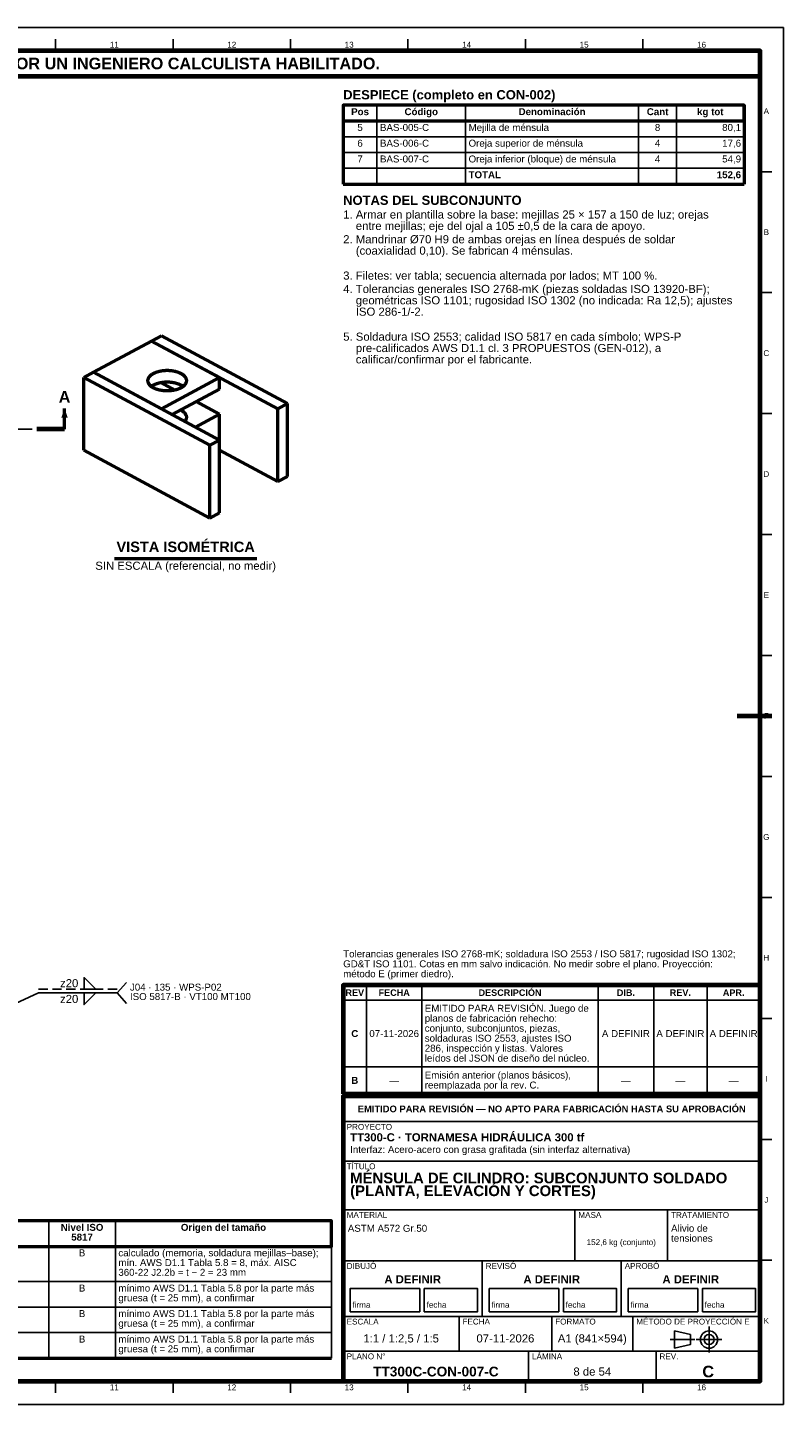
# Model space of a CAD drawing. Header units: millimetres. Extents: x 0 to 841, y 0 to 594.
# Tile 3 of 3: x 515 to 841, y 0 to 594. Entities that reach past the tile are written whole.
import ezdxf
from ezdxf.enums import TextEntityAlignment as Align

# ---------------------------------------------------------------- set-up
doc = ezdxf.new("R2010")
doc.units = ezdxf.units.MM
doc.linetypes.add('EJE', pattern=[31, 20, -4, 3, -4])
doc.linetypes.add('OCULTO', pattern=[6, 4, -2])
for name, color, linetype, lineweight in [('CORTE', 7, 'EJE', 70), ('COTA', 7, 'CONTINUOUS', 25), ('EJE', 7, 'EJE', 25), ('FINA', 7, 'CONTINUOUS', 25), ('MARCO', 7, 'CONTINUOUS', 70), ('OCU', 7, 'OCULTO', 25), ('TXT', 7, 'CONTINUOUS', 25), ('VIS', 7, 'CONTINUOUS', 50)]:
    doc.layers.add(name, color=color, linetype=linetype, lineweight=lineweight)
doc.styles.add('STD', font='LiberationSans-Regular.ttf')
doc.styles.add('STDB', font='LiberationSans-Bold.ttf')

msp = doc.modelspace()

# ---------------------------------------------------------------- linework, layer by layer
at = {"layer": 'CORTE'}
msp.add_line((530.75, 420.68), (518.75, 420.68), dxfattribs=at)
at = {"layer": 'COTA'}
for p, q in [((553.48, 177.53), (557.48, 182.03)), ((454.48, 147.53), (519.48, 177.53)), ((519.48, 177.53), (553.48, 177.53)), ((553.48, 177.53), (557.48, 173.03))]:
    msp.add_line(p, q, dxfattribs=at)
for points in [[(539.19, 179.13), (539.19, 184.13), (544.19, 179.13)], [(539.19, 177.53), (539.19, 172.53), (544.19, 177.53)]]:
    msp.add_lwpolyline(points, close=True, dxfattribs=at)
msp.add_solid([(530.75, 429.68), (529.35, 425.68), (532.15, 425.68)], dxfattribs=at)
at = {"layer": 'EJE'}
for p, q in [((155.75, 420.68), (518.75, 420.68)), ((808.88, 22.42), (808.88, 33.58)), ((792.14, 28), (802.68, 28)), ((803.3, 28), (814.46, 28))]:
    msp.add_line(p, q, dxfattribs=at)
at = {"layer": 'FINA'}
for p, q in [((526.88, 584), (526.88, 589)), ((577.56, 584), (577.56, 589)), ((628.25, 584), (628.25, 589)), ((678.94, 584), (678.94, 589)), ((729.62, 584), (729.62, 589)), ((780.31, 584), (780.31, 589)), ((665.57, 560.5), (665.57, 526.5)), ((703.81, 560.5), (703.81, 526.5)), ((778.47, 560.5), (778.47, 526.5)), ((794.86, 560.5), (794.86, 526.5)), ((651, 553.7), (824, 553.7)), ((651, 546.9), (824, 546.9)), ((651, 540.1), (824, 540.1)), ((651, 533.3), (824, 533.3)), ((831, 531.82), (836, 531.82)), ((831, 479.64), (836, 479.64)), ((831, 427.45), (836, 427.45)), ((831, 375.27), (836, 375.27)), ((831, 323.09), (836, 323.09)), ((831, 270.91), (836, 270.91)), ((831, 218.73), (836, 218.73)), ((661, 134), (661, 180.9)), ((685, 134), (685, 180.9)), ((761, 134), (761, 180.9)), ((785, 134), (785, 180.9)), ((808, 134), (808, 180.9)), ((651, 174.4), (831, 174.4)), ((831, 166.55), (836, 166.55)), ((651, 145.6), (831, 145.6)), ((651, 134), (831, 134)), ((651, 133), (831, 133)), ((651, 122), (831, 122)), ((831, 114.36), (836, 114.36)), ((651, 105), (831, 105)), ((651, 84), (831, 84)), ((751, 62), (751, 84)), ((791, 62), (791, 84)), ((523.95, 79.2), (523.95, 20)), ((552.67, 79.2), (552.67, 20)), ((646, 79.2), (646, 20)), ((25, 68.2), (646, 68.2)), ((651, 62), (831, 62)), ((711, 38), (711, 62)), ((771, 38), (771, 62)), ((831, 62.18), (836, 62.18)), ((25, 53), (646, 53)), ((25, 42), (646, 42)), ((651, 38), (831, 38)), ((701, 23), (701, 38)), ((741, 23), (741, 38)), ((776, 23), (776, 38)), ((25, 31), (646, 31)), ((651, 23), (831, 23)), ((731, 10), (731, 23)), ((786, 10), (786, 23)), ((526.88, 10), (526.88, 5)), ((577.56, 10), (577.56, 5)), ((628.25, 10), (628.25, 5)), ((678.94, 10), (678.94, 5)), ((729.62, 10), (729.62, 5)), ((780.31, 10), (780.31, 5))]:
    msp.add_line(p, q, dxfattribs=at)
for points in [[(0, 0), (841, 0), (841, 594), (0, 594)], [(654, 40), (684, 40), (684, 50), (654, 50)], [(686, 40), (709, 40), (709, 50), (686, 50)], [(714, 40), (744, 40), (744, 50), (714, 50)], [(746, 40), (769, 40), (769, 50), (746, 50)], [(774, 40), (804, 40), (804, 50), (774, 50)], [(806, 40), (829, 40), (829, 50), (806, 50)], [(794, 24.28), (800.82, 25.83), (800.82, 30.17), (794, 31.72)]]:
    msp.add_lwpolyline(points, close=True, dxfattribs=at)
for radius in [3.72, 2.17]:
    msp.add_circle((808.88, 28), radius, dxfattribs=at)
at = {"layer": 'MARCO'}
msp.add_line((836, 297), (821, 297), dxfattribs=at)
for points in [[(20, 10), (831, 10), (831, 584), (20, 584)], [(20, 573), (831, 573), (831, 584), (20, 584)], [(651, 134), (831, 134), (831, 180.9), (651, 180.9)], [(651, 10), (831, 10), (831, 133), (651, 133)]]:
    msp.add_lwpolyline(points, close=True, dxfattribs=at)
at = {"layer": 'OCU'}
msp.add_line((519.48, 179.13), (553.48, 179.13), dxfattribs=at)
at = {"layer": 'VIS'}
for p, q in [((651, 560.5), (651, 526.5)), ((824, 560.5), (824, 526.5)), ((651, 526.5), (824, 526.5)), ((530.75, 420.68), (530.75, 429.68)), ((552.29, 364.98), (613.71, 364.98)), ((25, 20), (646, 20))]:
    msp.add_line(p, q, dxfattribs=at)
for points in [[(651, 553.7), (824, 553.7), (824, 560.5), (651, 560.5)], [(25, 68.2), (646, 68.2), (646, 79.2), (25, 79.2)]]:
    msp.add_lwpolyline(points, close=True, dxfattribs=at)
for points in [[(543.19, 445.27), (568.33, 458.77)], [(568.33, 458.77), (572.52, 461.02)], [(568.33, 458.77), (622.81, 429.52)], [(568.33, 458.77), (597.67, 443.02)], [(572.52, 461.02), (627, 431.77)], [(566.74, 441.67), (566.75, 441.82), (566.76, 441.96), (566.78, 442.1), (566.81, 442.24), (566.84, 442.37), (566.89, 442.51), (566.94, 442.64), (567, 442.77), (567.06, 442.9), (567.13, 443.02), (567.21, 443.14), (567.29, 443.26), (567.37, 443.38), (567.46, 443.49), (567.55, 443.6), (567.65, 443.7), (567.75, 443.8), (567.85, 443.9), (567.96, 444), (568.07, 444.09), (568.18, 444.18), (568.29, 444.26), (568.4, 444.35), (568.52, 444.43), (568.64, 444.51), (568.76, 444.59), (568.88, 444.66), (569, 444.73), (569.13, 444.8), (569.25, 444.87), (569.38, 444.93), (569.51, 444.99), (569.64, 445.05), (569.77, 445.11), (569.9, 445.17), (570.03, 445.22), (570.16, 445.28), (570.29, 445.33), (570.43, 445.38), (570.56, 445.42), (570.7, 445.47), (570.83, 445.51), (570.97, 445.55), (571.1, 445.6), (571.24, 445.63), (571.38, 445.67), (571.52, 445.71), (571.65, 445.74), (571.79, 445.77), (571.93, 445.8), (572.07, 445.83), (572.21, 445.86), (572.35, 445.89), (572.49, 445.91), (572.63, 445.94), (572.77, 445.96), (572.91, 445.98), (573.05, 446), (573.19, 446.02), (573.33, 446.03), (573.48, 446.05), (573.62, 446.06), (573.76, 446.07), (573.9, 446.09), (574.04, 446.1), (574.18, 446.1), (574.33, 446.11), (574.47, 446.12), (574.61, 446.12), (574.75, 446.13), (574.9, 446.13), (575.04, 446.13), (575.18, 446.13), (575.32, 446.13), (575.46, 446.12), (575.61, 446.12), (575.75, 446.11), (575.89, 446.1), (576.03, 446.1), (576.18, 446.09), (576.32, 446.07), (576.46, 446.06), (576.6, 446.05), (576.74, 446.03), (576.88, 446.02), (577.02, 446), (577.17, 445.98), (577.31, 445.96), (577.45, 445.94), (577.59, 445.91), (577.73, 445.89), (577.87, 445.86), (578.01, 445.83), (578.15, 445.8), (578.28, 445.77), (578.42, 445.74), (578.56, 445.71), (578.7, 445.67), (578.84, 445.63), (578.97, 445.6), (579.11, 445.55), (579.25, 445.51), (579.38, 445.47), (579.52, 445.42), (579.65, 445.38), (579.78, 445.33), (579.92, 445.28), (580.05, 445.22), (580.18, 445.17), (580.31, 445.11), (580.44, 445.05), (580.57, 444.99), (580.7, 444.93), (580.82, 444.87), (580.95, 444.8), (581.07, 444.73), (581.2, 444.66), (581.32, 444.59), (581.44, 444.51), (581.56, 444.43), (581.67, 444.35), (581.79, 444.26), (581.9, 444.18), (582.01, 444.09), (582.12, 444), (582.22, 443.9), (582.33, 443.8), (582.43, 443.7), (582.52, 443.6), (582.62, 443.49), (582.7, 443.38), (582.79, 443.26), (582.87, 443.14), (582.94, 443.02), (583.01, 442.9), (583.08, 442.77), (583.14, 442.64), (583.19, 442.51), (583.23, 442.37), (583.27, 442.24), (583.3, 442.1), (583.32, 441.96), (583.33, 441.82), (583.33, 441.67)], [(539, 443.02), (543.19, 445.27)], [(539, 411.63), (539, 443.02)], [(539, 443.02), (593.48, 413.78)], [(543.19, 445.27), (597.67, 416.03)], [(543.19, 445.27), (572.52, 429.52)], [(580.9, 438.52), (580.78, 438.46), (580.65, 438.39), (580.52, 438.33), (580.39, 438.27), (580.26, 438.21), (580.13, 438.16), (580, 438.1), (579.86, 438.05), (579.73, 438), (579.6, 437.95), (579.46, 437.9), (579.32, 437.86), (579.19, 437.82), (579.05, 437.77), (578.91, 437.73), (578.78, 437.7), (578.64, 437.66), (578.5, 437.63), (578.36, 437.59), (578.22, 437.56), (578.08, 437.53), (577.94, 437.5), (577.8, 437.47), (577.66, 437.45), (577.52, 437.42), (577.38, 437.4), (577.24, 437.38), (577.09, 437.36), (576.95, 437.34), (576.81, 437.32), (576.67, 437.31), (576.52, 437.29), (576.38, 437.28), (576.24, 437.27), (576.1, 437.26), (575.95, 437.25), (575.81, 437.24), (575.67, 437.23), (575.53, 437.23), (575.38, 437.22), (575.24, 437.22), (575.1, 437.22), (574.95, 437.22), (574.81, 437.22), (574.67, 437.22), (574.52, 437.23), (574.38, 437.23), (574.24, 437.24), (574.1, 437.25), (573.95, 437.26), (573.81, 437.27), (573.67, 437.28), (573.53, 437.29), (573.38, 437.31), (573.24, 437.32), (573.1, 437.34), (572.96, 437.36), (572.82, 437.38), (572.67, 437.4), (572.53, 437.43), (572.39, 437.45), (572.25, 437.48), (572.11, 437.51), (571.97, 437.53), (571.83, 437.57), (571.69, 437.6), (571.55, 437.63), (571.41, 437.67), (571.28, 437.7), (571.14, 437.74), (571, 437.78), (570.86, 437.82), (570.73, 437.87), (570.59, 437.91), (570.46, 437.96), (570.32, 438.01), (570.19, 438.06), (570.06, 438.11), (569.92, 438.17), (569.79, 438.22), (569.66, 438.28), (569.53, 438.34), (569.4, 438.4), (569.27, 438.47), (569.15, 438.54), (569.02, 438.61), (568.9, 438.68), (568.78, 438.75), (568.66, 438.83), (568.54, 438.91), (568.42, 438.99), (568.3, 439.07), (568.19, 439.16), (568.08, 439.25), (567.97, 439.34), (567.86, 439.44), (567.76, 439.54), (567.66, 439.64), (567.56, 439.74), (567.47, 439.85), (567.38, 439.96), (567.29, 440.08), (567.21, 440.2), (567.14, 440.32), (567.07, 440.44), (567, 440.57), (566.94, 440.7), (566.89, 440.83), (566.85, 440.97), (566.81, 441.11), (566.78, 441.25), (566.76, 441.39), (566.75, 441.53), (566.74, 441.67)], [(568.17, 439.17), (568.28, 439.26), (568.4, 439.35), (568.52, 439.43), (568.63, 439.51), (568.75, 439.58), (568.88, 439.66), (569, 439.73), (569.12, 439.8), (569.25, 439.86), (569.38, 439.93), (569.5, 439.99), (569.63, 440.05), (569.76, 440.11), (569.89, 440.17), (570.02, 440.22), (570.16, 440.28), (570.29, 440.33), (570.42, 440.38), (570.56, 440.42), (570.69, 440.47), (570.83, 440.51), (570.96, 440.55), (571.1, 440.59), (571.24, 440.63), (571.37, 440.67), (571.51, 440.71), (571.65, 440.74), (571.79, 440.77), (571.93, 440.8), (572.07, 440.83), (572.21, 440.86), (572.35, 440.89), (572.49, 440.91), (572.63, 440.94), (572.77, 440.96), (572.91, 440.98), (573.05, 441), (573.19, 441.02), (573.33, 441.03), (573.47, 441.05), (573.62, 441.06), (573.76, 441.08), (573.9, 441.09), (574.04, 441.1), (574.18, 441.1), (574.33, 441.11), (574.47, 441.12), (574.61, 441.12), (574.75, 441.13), (574.9, 441.13), (575.04, 441.13), (575.18, 441.13), (575.32, 441.13), (575.47, 441.12), (575.61, 441.12), (575.75, 441.11), (575.89, 441.1), (576.03, 441.1), (576.18, 441.09), (576.32, 441.08), (576.46, 441.06), (576.6, 441.05), (576.74, 441.03), (576.88, 441.02), (577.03, 441), (577.17, 440.98), (577.31, 440.96), (577.45, 440.94), (577.59, 440.91), (577.73, 440.89), (577.87, 440.86), (578.01, 440.83), (578.15, 440.8), (578.29, 440.77), (578.43, 440.74), (578.56, 440.71), (578.7, 440.67), (578.84, 440.63), (578.98, 440.59), (579.11, 440.55), (579.25, 440.51), (579.38, 440.47), (579.52, 440.42), (579.65, 440.38), (579.79, 440.33), (579.92, 440.28), (580.05, 440.22), (580.18, 440.17), (580.31, 440.11), (580.44, 440.05), (580.57, 439.99), (580.7, 439.93), (580.83, 439.86), (580.95, 439.8), (581.08, 439.73), (581.2, 439.66), (581.32, 439.58), (581.44, 439.51), (581.56, 439.43), (581.68, 439.35), (581.79, 439.26), (581.91, 439.17)], [(572.25, 440.87), (578.36, 437.59)], [(572.52, 429.52), (597.67, 443.02)], [(583.33, 441.67), (583.33, 441.53), (583.32, 441.39), (583.3, 441.24), (583.27, 441.1), (583.23, 440.96), (583.18, 440.83), (583.13, 440.69), (583.07, 440.56), (583.01, 440.43), (582.94, 440.31), (582.86, 440.19), (582.78, 440.07), (582.69, 439.95), (582.6, 439.84), (582.51, 439.73), (582.41, 439.63), (582.31, 439.53), (582.2, 439.43), (582.09, 439.33), (581.98, 439.24), (581.87, 439.15), (581.76, 439.06), (581.64, 438.98), (581.52, 438.89), (581.4, 438.82), (581.28, 438.74), (581.16, 438.66), (581.03, 438.59), (580.9, 438.52)], [(597.67, 438.02), (597.67, 443.02)], [(577.18, 427.02), (597.67, 438.02)], [(580.9, 429.02), (581.03, 428.96), (581.16, 428.88), (581.28, 428.81), (581.4, 428.73), (581.52, 428.65), (581.64, 428.57), (581.76, 428.49), (581.87, 428.4), (581.98, 428.31), (582.09, 428.22), (582.2, 428.12), (582.31, 428.02), (582.41, 427.92), (582.51, 427.82), (582.6, 427.71), (582.69, 427.6), (582.78, 427.48), (582.86, 427.36), (582.94, 427.24), (583.01, 427.11), (583.07, 426.99), (583.13, 426.86), (583.18, 426.72), (583.23, 426.58), (583.27, 426.45), (583.3, 426.3), (583.32, 426.16), (583.33, 426.02), (583.33, 425.87)], [(587.61, 432.62), (597.67, 427.22)], [(622.81, 429.52), (627, 431.77)], [(622.81, 398.13), (622.81, 429.52)], [(627, 400.38), (627, 431.77)], [(583.33, 425.87), (583.33, 425.72), (583.32, 425.58), (583.29, 425.43), (583.26, 425.28), (583.22, 425.14), (583.17, 424.99), (583.11, 424.86), (583.05, 424.72), (582.98, 424.59), (582.9, 424.46), (582.82, 424.33), (582.73, 424.21), (582.64, 424.09)], [(587.24, 421.63), (597.67, 427.22)], [(597.67, 416.03), (597.67, 427.22)], [(593.48, 413.78), (597.67, 416.03)], [(597.67, 384.63), (597.67, 416.03)], [(539, 411.63), (593.48, 382.38)], [(593.48, 382.38), (593.48, 413.78)], [(597.67, 411.63), (622.81, 398.13)], [(622.81, 398.13), (627, 400.38)], [(593.48, 382.38), (597.67, 384.63)]]:
    msp.add_lwpolyline(points, dxfattribs=at)

# ---------------------------------------------------------------- texts
at = {"layer": 'TXT'}
for s, height, style, p in [('ESTOS PLANOS NO SON VÁLIDOS PARA FABRICACIÓN HASTA SU REVISIÓN Y APROBACIÓN POR UN INGENIERO CALCULISTA HABILITADO.', 5, 'STDB', (425.5, 578.5)), ('11', 2.5, 'STD', (552.22, 586.6)), ('12', 2.5, 'STD', (602.91, 586.6)), ('13', 2.5, 'STD', (653.59, 586.6)), ('14', 2.5, 'STD', (704.28, 586.6)), ('15', 2.5, 'STD', (754.97, 586.6)), ('16', 2.5, 'STD', (805.66, 586.6)), ('Pos', 3, 'STDB', (658.28, 557.7)), ('Código', 3, 'STDB', (684.69, 557.7)), ('Denominación', 3, 'STDB', (741.14, 557.7)), ('Cant', 3, 'STDB', (786.67, 557.7)), ('kg tot', 3, 'STDB', (809.43, 557.7)), ('A', 2.5, 'STD', (833.6, 557.91)), ('8', 3, 'STD', (786.67, 550.9)), ('5', 3, 'STD', (658.28, 550.9)), ('6', 3, 'STD', (658.28, 544.1)), ('4', 3, 'STD', (786.67, 544.1)), ('7', 3, 'STD', (658.28, 537.3)), ('4', 3, 'STD', (786.67, 537.3)), ('B', 2.5, 'STD', (833.6, 505.73)), ('C', 2.5, 'STD', (833.6, 453.55)), ('A', 5, 'STDB', (530.75, 434.68)), ('D', 2.5, 'STD', (833.6, 401.36)), ('E', 2.5, 'STD', (833.6, 349.18)), ('F', 2.5, 'STD', (833.6, 297)), ('G', 2.5, 'STD', (833.6, 244.82)), ('H', 2.5, 'STD', (833.6, 192.64)), ('REV', 2.8, 'STDB', (656, 177.65)), ('FECHA', 2.8, 'STDB', (673, 177.65)), ('DESCRIPCIÓN', 2.8, 'STDB', (723, 177.65)), ('DIB.', 2.8, 'STDB', (773, 177.65)), ('REV.', 2.8, 'STDB', (796.5, 177.65)), ('APR.', 2.8, 'STDB', (819.5, 177.65)), ('C', 3, 'STDB', (656, 160)), ('07-11-2026', 3, 'STD', (673, 160)), ('A DEFINIR', 3, 'STD', (773, 160)), ('A DEFINIR', 3, 'STD', (796.5, 160)), ('A DEFINIR', 3, 'STD', (819.5, 160)), ('B', 3, 'STDB', (656, 139.8)), ('—', 3, 'STD', (673, 139.8)), ('—', 3, 'STD', (773, 139.8)), ('—', 3, 'STD', (796.5, 139.8)), ('—', 3, 'STD', (819.5, 139.8)), ('I', 2.5, 'STD', (833.6, 140.45)), ('EMITIDO PARA REVISIÓN — NO APTO PARA FABRICACIÓN HASTA SU APROBACIÓN', 2.9, 'STDB', (741, 127.5)), ('J', 2.5, 'STD', (833.6, 88.27)), ('Nivel ISO', 3, 'STDB', (538.31, 76.4)), ('Origen del tamaño', 3, 'STDB', (599.34, 76.4)), ('5817', 3, 'STDB', (538.31, 72.2)), ('152,6 kg (conjunto)', 2.5, 'STD', (771, 70)), ('B', 3, 'STD', (538.31, 65.4)), ('A DEFINIR', 3.5, 'STDB', (681, 54)), ('A DEFINIR', 3.5, 'STDB', (741, 54)), ('A DEFINIR', 3.5, 'STDB', (801, 54)), ('B', 3, 'STD', (538.31, 50.2)), ('B', 3, 'STD', (538.31, 39.2)), ('K', 2.5, 'STD', (833.6, 36.09)), ('1:1 / 1:2,5 / 1:5', 3.5, 'STD', (676, 28.5)), ('07-11-2026', 3.5, 'STD', (721, 28.5)), ('A1 (841×594)', 3.5, 'STD', (758.5, 28.5)), ('B', 3, 'STD', (538.31, 28.2)), ('TT300C-CON-007-C', 4.2, 'STDB', (691, 14.2)), ('8 de 54', 3.5, 'STD', (758.5, 14.2)), ('C', 5, 'STDB', (808.5, 14.2)), ('11', 2.5, 'STD', (552.22, 7.4)), ('12', 2.5, 'STD', (602.91, 7.4)), ('13', 2.5, 'STD', (653.59, 7.4)), ('14', 2.5, 'STD', (704.28, 7.4)), ('15', 2.5, 'STD', (754.97, 7.4)), ('16', 2.5, 'STD', (805.66, 7.4))]:
    msp.add_text(s, height=height, dxfattribs=dict(at, style=style)).set_placement(p, align=Align.MIDDLE_CENTER)
for s, height, style, p in [('DESPIECE (completo en CON-002)', 4, 'STDB', (651, 567)), ('NOTAS DEL SUBCONJUNTO', 4, 'STDB', (651, 521.5)), ('1. Armar en plantilla sobre la base: mejillas 25 × 157 a 150 de luz; orejas', 3.5, 'STD', (651, 515.1)), ('2. Mandrinar Ø70 H9 de ambas orejas en línea después de soldar', 3.5, 'STD', (651, 504.42)), ('    entre mejillas; eje del ojal a 105 ±0,5 de la cara de apoyo.', 3.5, 'STD', (651, 510.2)), ('    (coaxialidad 0,10). Se fabrican 4 ménsulas.', 3.5, 'STD', (651, 499.52)), ('3. Filetes: ver tabla; secuencia alternada por lados; MT 100 %.', 3.5, 'STD', (651, 488.75)), ('4. Tolerancias generales ISO 2768-mK (piezas soldadas ISO 13920-BF);', 3.5, 'STD', (651, 482.98)), ('    geométricas ISO 1101; rugosidad ISO 1302 (no indicada: Ra 12,5); ajustes', 3.5, 'STD', (651, 478.08)), ('    ISO 286-1/-2.', 3.5, 'STD', (651, 473.18)), ('5. Soldadura ISO 2553; calidad ISO 5817 en cada símbolo; WPS-P', 3.5, 'STD', (651, 462.4)), ('    pre-calificados AWS D1.1 cl. 3 PROPUESTOS (GEN-012), a', 3.5, 'STD', (651, 457.5)), ('    calificar/confirmar por el fabricante.', 3.5, 'STD', (651, 452.6)), ('J04 · 135 · WPS-P02', 3, 'STD', (558.98, 181.53)), ('ISO 5817-B · VT100 MT100', 3, 'STD', (558.98, 177.48)), ('EMITIDO PARA REVISIÓN. Juego de', 3, 'STD', (686.2, 172.4)), ('planos de fabricación rehecho:', 3, 'STD', (686.2, 168.1)), ('conjunto, subconjuntos, piezas,', 3, 'STD', (686.2, 163.8)), ('soldaduras ISO 2553, ajustes ISO', 3, 'STD', (686.2, 159.5)), ('286, inspección y listas. Valores', 3, 'STD', (686.2, 155.2)), ('leídos del JSON de diseño del núcleo.', 3, 'STD', (686.2, 150.9)), ('Emisión anterior (planos básicos),', 3, 'STD', (686.2, 143.6)), ('reemplazada por la rev. C.', 3, 'STD', (686.2, 139.3)), ('PROYECTO', 2.5, 'STD', (652.5, 121)), ('TT300-C · TORNAMESA HIDRÁULICA 300 tf', 3.5, 'STDB', (654, 117)), ('Interfaz: Acero-acero con grasa grafitada (sin interfaz alternativa)', 3, 'STD', (654, 111.5)), ('TÍTULO', 2.5, 'STD', (652.5, 104)), ('MÉNSULA DE CILINDRO: SUBCONJUNTO SOLDADO', 4.6, 'STDB', (654, 100)), ('(PLANTA, ELEVACIÓN Y CORTES)', 4.6, 'STDB', (654, 94.48)), ('MATERIAL', 2.5, 'STD', (652.5, 83)), ('ASTM A572 Gr.50', 3, 'STD', (653, 77.5)), ('MASA', 2.5, 'STD', (752.5, 83)), ('Alivio de', 3, 'STD', (792.5, 77.5)), ('TRATAMIENTO', 2.5, 'STD', (792.5, 83)), ('tensiones', 3, 'STD', (792.5, 73.2)), ('DIBUJÓ', 2.5, 'STD', (652.5, 61)), ('REVISÓ', 2.5, 'STD', (712.5, 61)), ('APROBÓ', 2.5, 'STD', (772.5, 61)), ('ESCALA', 2.5, 'STD', (652.5, 37)), ('FECHA', 2.5, 'STD', (702.5, 37)), ('FORMATO', 2.5, 'STD', (742.5, 37)), ('MÉTODO DE PROYECCIÓN E', 2.5, 'STD', (777.5, 37)), ('PLANO N°', 2.5, 'STD', (652.5, 22)), ('LÁMINA', 2.5, 'STD', (732.5, 22)), ('REV.', 2.5, 'STD', (787.5, 22))]:
    msp.add_text(s, height=height, dxfattribs=dict(at, style=style)).set_placement(p, align=Align.TOP_LEFT)
for s, style, p in [('BAS-005-C', 'STD', (666.87, 550.9)), ('Mejilla de ménsula', 'STD', (705.11, 550.9)), ('BAS-006-C', 'STD', (666.87, 544.1)), ('Oreja superior de ménsula', 'STD', (705.11, 544.1)), ('BAS-007-C', 'STD', (666.87, 537.3)), ('Oreja inferior (bloque) de ménsula', 'STD', (705.11, 537.3)), ('TOTAL', 'STDB', (705.11, 530.5)), ('calculado (memoria, soldadura mejillas–base);', 'STD', (553.97, 65.4)), ('mín. AWS D1.1 Tabla 5.8 = 8, máx. AISC', 'STD', (553.97, 61.2)), ('360-22 J2.2b = t − 2 = 23 mm', 'STD', (553.97, 57)), ('gruesa (t = 25 mm), a confirmar', 'STD', (553.97, 46)), ('mínimo AWS D1.1 Tabla 5.8 por la parte más', 'STD', (553.97, 50.2)), ('gruesa (t = 25 mm), a confirmar', 'STD', (553.97, 35)), ('mínimo AWS D1.1 Tabla 5.8 por la parte más', 'STD', (553.97, 39.2)), ('mínimo AWS D1.1 Tabla 5.8 por la parte más', 'STD', (553.97, 28.2)), ('gruesa (t = 25 mm), a confirmar', 'STD', (553.97, 24))]:
    msp.add_text(s, height=3, dxfattribs=dict(at, style=style)).set_placement(p, align=Align.MIDDLE_LEFT)
for s, height, style, p in [('80,1', 3, 'STD', (822.7, 550.9)), ('17,6', 3, 'STD', (822.7, 544.1)), ('54,9', 3, 'STD', (822.7, 537.3)), ('152,6', 3, 'STDB', (822.7, 530.5)), ('z20', 3.5, 'STD', (536.69, 181.73)), ('z20', 3.5, 'STD', (536.69, 174.93))]:
    msp.add_text(s, height=height, dxfattribs=dict(at, style=style)).set_placement(p, align=Align.MIDDLE_RIGHT)
at = {"layer": 'TXT', "style": 'STDB'}
msp.add_text('VISTA ISOMÉTRICA', height=4.5, dxfattribs=at).set_placement((583, 366.38), align=Align.BOTTOM_CENTER)
at = {"layer": 'TXT', "style": 'STD'}
msp.add_text('SIN ESCALA (referencial, no medir)', height=3.5, dxfattribs=at).set_placement((583, 363.58), align=Align.TOP_CENTER)
for s, height, p in [('Tolerancias generales ISO 2768-mK; soldadura ISO 2553 / ISO 5817; rugosidad ISO 1302;', 3, (651, 192)), ('GD&T ISO 1101. Cotas en mm salvo indicación. No medir sobre el plano. Proyección:', 3, (651, 187.7)), ('método E (primer diedro).', 3, (651, 183.4)), ('firma', 2.5, (655, 41)), ('fecha', 2.5, (687, 41)), ('firma', 2.5, (715, 41)), ('fecha', 2.5, (747, 41)), ('firma', 2.5, (775, 41)), ('fecha', 2.5, (807, 41))]:
    msp.add_text(s, height=height, dxfattribs=at).set_placement(p, align=Align.BOTTOM_LEFT)

doc.saveas('drawing.dxf')
